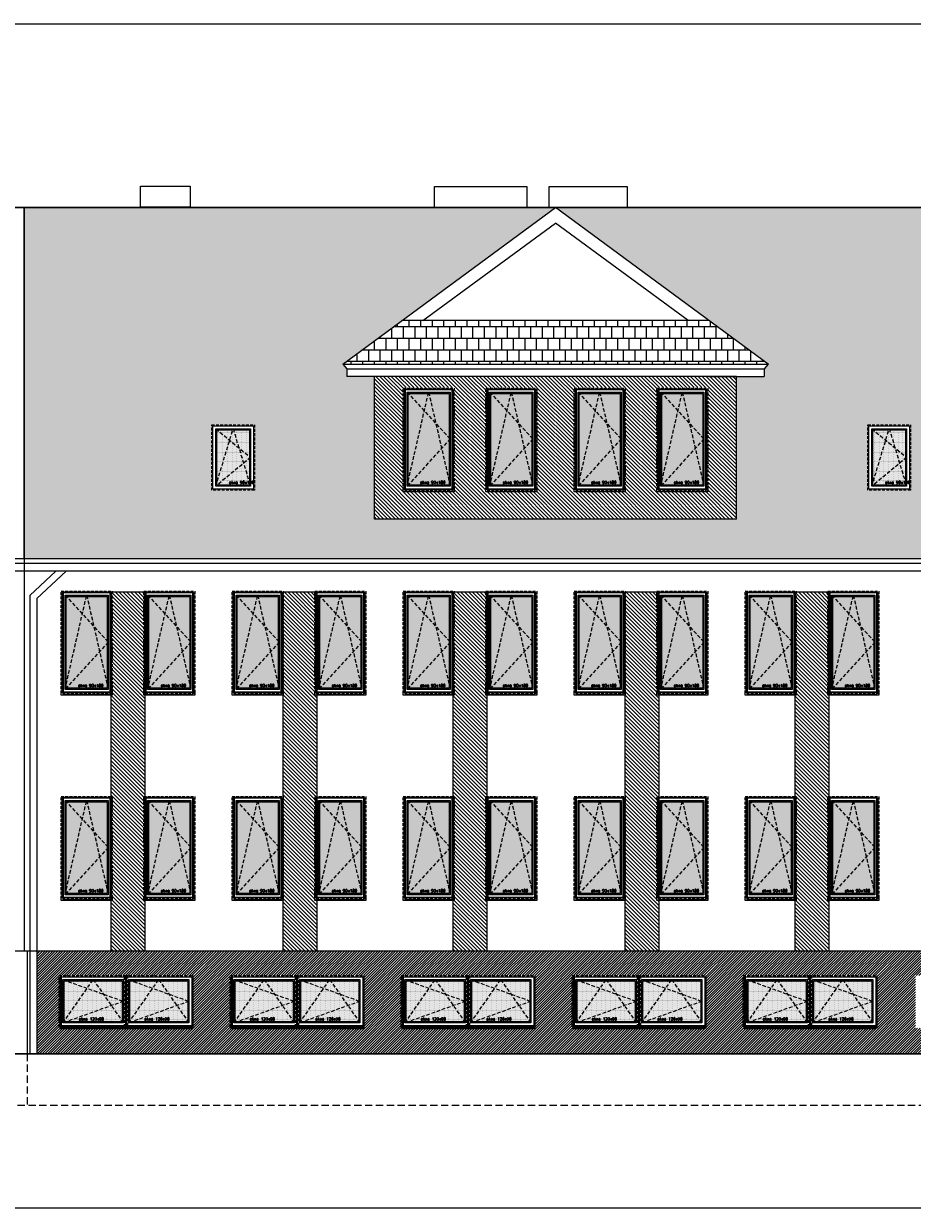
# Model space of a CAD drawing. Header units: millimetres. Extents: x 23192 to 177760, y -399809 to -79279.
# Tile 6 of 256: x 54940 to 56499, y -241830 to -239753. Entities that reach past the tile are written whole.
import ezdxf

# ---------------------------------------------------------------- set-up
doc = ezdxf.new("R2010")
doc.units = ezdxf.units.MM
for name, pattern in [('CACHE', [9.525, 6.35, -3.175]), ('CARKOVANA', [7.5, 5, -2.5]), ('HIDDEN', [9.525, 6.35, -3.175])]:
    doc.linetypes.add(name, pattern=pattern)
doc.layers.get('0').update_dxf_attribs({"lineweight": 0})
for name, color, linetype, lineweight in [('! opisy okien elewacja', 7, 'Continuous', 0), ('!! 0_ Istn-okna', 6, 'Continuous', 13), ('!! 0_ Istn-sciany', 3, 'Continuous', 30), ('!! 0_ WIDOK ELEWACJA', 4, 'Continuous', 0), ('!! 0_Istn-cienka', 4, 'Continuous', 9), ('!! 0_Istn-drzwi', 1, 'Continuous', 13), ('!! 1_Hatch dach', 252, 'Continuous', 5), ('!! 2_NOWE OKNA WIDOk - remont', 140, 'Continuous', 5), ('!! 2_TYNK OBRYS', 252, 'Continuous', 13)]:
    doc.layers.add(name, color=color, linetype=linetype, lineweight=lineweight)
doc.layers.add('!! 1_ELEWACJA KOLOR', color=7, linetype='Continuous', lineweight=13, true_color=0x6888bb)
doc.layers.add('!! 2_ELEWACJA COKÓŁ', color=9, linetype='Continuous', lineweight=13, true_color=0x808080)
doc.styles.add('TXT', font='simplex.shx')

# ---------------------------------------------------------------- blocks, each defined once
blk = doc.blocks.new('okno 90x180')
at = {"layer": '!! 1_Hatch dach', "true_color": 0x575757}
h = blk.add_hatch(dxfattribs=at)
h.set_pattern_fill('DOTS', color=251)
h.set_pattern_definition([(0, (-9632.3096, -11392.1331), (0.79375, 1.5875), [0, -1.5875])])
h.paths.add_polyline_path([(9, -10), (81, -10), (81, -171), (9, -171)])
at = {"layer": '!! 0_ Istn-okna', "linetype": 'CARKOVANA', "lineweight": 5}
blk.add_lwpolyline([(0, -1), (90, -1), (90, -180), (0, -180)], close=True, dxfattribs=at)
at = {"layer": '!! 0_ Istn-okna'}
for points in [[(2, -3), (88, -3), (88, -178), (2, -178)], [(7, -8), (83, -8), (83, -173), (7, -173)], [(9, -10), (81, -10), (81, -171), (9, -171)], [(0, -178), (90, -178), (90, -183), (0, -183)]]:
    blk.add_lwpolyline(points, close=True, dxfattribs=at)
at = {"layer": '!! 1_Hatch dach', "color": 251, "linetype": 'CACHE', "true_color": 0x575757}
for points in [[(7, -173), (45, -8), (83, -173)], [(7, -8), (83, -90), (7, -173)]]:
    blk.add_lwpolyline(points, dxfattribs=at)
at = {"insert": (30.1, -163.6), "char_height": 5, "attachment_point": 1, "style": 'TXT'}
blk.add_mtext_dynamic_manual_height_columns('okno 90x180', width=52.63, gutter_width=75, heights=[0], dxfattribs=at)
blk = doc.blocks.new('okno 115x115')
at = {"layer": '!! 1_Hatch dach', "true_color": 0x575757}
h = blk.add_hatch(dxfattribs=at)
h.set_pattern_fill('DOTS', color=251, angle=360)
h.set_pattern_definition([(360, (-21873.4686, 1906.5186), (0.79375, 1.5875), [0, -1.5875])])
h.paths.add_polyline_path([(-12259.7, 13266.7), (-12157.7, 13266.7), (-12157.7, 13194.7), (-12259.7, 13194.7)])
h = blk.add_hatch(dxfattribs=at)
h.set_pattern_fill('ANSI31', color=251, scale=0.2, angle=360)
h.paths.add_polyline_path([(-12264.2, 13187.7), (-12153.2, 13187.7), (-12153.2, 13182.7), (-12264.2, 13182.7)])
at = {"layer": '!! 0_ Istn-okna', "linetype": 'CARKOVANA', "lineweight": 5}
blk.add_lwpolyline([(-12268.7, 13275.7), (-12148.7, 13275.7), (-12148.7, 13185.7), (-12268.7, 13185.7)], close=True, dxfattribs=at)
at = {"layer": '!! 0_ Istn-okna'}
for points in [[(-12266.7, 13273.7), (-12150.7, 13273.7), (-12150.7, 13187.7), (-12266.7, 13187.7)], [(-12261.7, 13268.7), (-12155.7, 13268.7), (-12155.7, 13192.7), (-12261.7, 13192.7)], [(-12259.7, 13266.7), (-12157.7, 13266.7), (-12157.7, 13194.7), (-12259.7, 13194.7)], [(-12266.7, 13187.7), (-12150.7, 13187.7), (-12150.7, 13182.7), (-12266.7, 13182.7)]]:
    blk.add_lwpolyline(points, close=True, dxfattribs=at)
at = {"layer": '!! 1_Hatch dach', "color": 251, "linetype": 'CACHE', "true_color": 0x575757}
for points in [[(-12261.7, 13192.7), (-12208.7, 13268.7), (-12155.7, 13192.7)], [(-12261.7, 13268.7), (-12155.7, 13230.7), (-12261.7, 13192.7)]]:
    blk.add_lwpolyline(points, dxfattribs=at)
at = {"insert": (-12234.1, 13202.1), "char_height": 5, "attachment_point": 1, "style": 'TXT'}
blk.add_mtext_dynamic_manual_height_columns('okno 120x90', width=52.63, gutter_width=75, heights=[0], dxfattribs=at)
blk = doc.blocks.new('OKNO POŁACIOWE')
at = {"layer": '!! 1_Hatch dach', "true_color": 0x575757}
h = blk.add_hatch(dxfattribs=at)
h.set_pattern_fill('DOTS', color=251)
h.set_pattern_definition([(0, (62967.6391, -229507.4222), (0.79375, 1.5875), [0, -1.5875])])
h.paths.add_polyline_path([(72608.9, -218174.3), (72665.9, -218174.3), (72665.9, -218271.3), (72608.9, -218271.3)])
at = {"layer": '!! 0_ Istn-okna', "linetype": 'CARKOVANA', "lineweight": 5}
blk.add_lwpolyline([(72599.9, -218165.3), (72674.9, -218165.3), (72674.9, -218280.3), (72599.9, -218280.3)], close=True, dxfattribs=at)
at = {"layer": '!! 0_ Istn-okna'}
for points in [[(72601.9, -218167.3), (72672.9, -218167.3), (72672.9, -218278.3), (72601.9, -218278.3)], [(72606.9, -218172.3), (72667.9, -218172.3), (72667.9, -218273.3), (72606.9, -218273.3)], [(72608.9, -218174.3), (72665.9, -218174.3), (72665.9, -218271.3), (72608.9, -218271.3)]]:
    blk.add_lwpolyline(points, close=True, dxfattribs=at)
at = {"layer": '!! 1_Hatch dach', "color": 251, "linetype": 'CACHE', "true_color": 0x575757}
for points in [[(72606.9, -218273.3), (72637.4, -218172.3), (72667.9, -218273.3)], [(72606.9, -218172.3), (72667.9, -218222.8), (72606.9, -218273.3)]]:
    blk.add_lwpolyline(points, dxfattribs=at)
at = {"insert": (72630, -218263.9), "char_height": 5, "attachment_point": 1, "style": 'TXT'}
blk.add_mtext_dynamic_manual_height_columns('okno 90x180', width=52.63, gutter_width=75, heights=[0], dxfattribs=at)

msp = doc.modelspace()

# ---------------------------------------------------------------- hatches: boundary and pattern name
at = {"layer": '!! 1_ELEWACJA KOLOR', "true_color": 0x315442}
h = msp.add_hatch(dxfattribs=at)
h.set_pattern_fill('ANSI31', color=129, scale=1.5, angle=-90)
h.paths.add_polyline_path([(56190.56903, -240371.5708), (56142.06903, -240371.5708), (55555.56903, -240371.5708), (55555.56903, -240621.52607), (56190.56903, -240621.52607)])
h.paths.add_polyline_path([(55905.56903, -240574.15298), (55905.56903, -240569.15298), (55905.56903, -240391.15298), (55995.56903, -240391.15298), (55995.56903, -240571.15298), (55995.56903, -240574.15298)], flags=16)
h.paths.add_polyline_path([(55907.56903, -240569.15298), (55907.56903, -240393.15298), (55993.56903, -240393.15298), (55993.56903, -240569.15298), (55991.06903, -240569.15298), (55991.06903, -240573.15298), (55910.06903, -240573.15298), (55910.06903, -240569.15298)], flags=0)
h.paths.add_polyline_path([(55840.56903, -240574.15298), (55750.56903, -240574.15298), (55750.56903, -240569.15298), (55750.56903, -240391.15298), (55840.56903, -240391.15298), (55840.56903, -240571.15298)], flags=16)
h.paths.add_polyline_path([(55838.56903, -240569.15298), (55836.06903, -240569.15298), (55836.06903, -240573.15298), (55755.06903, -240573.15298), (55755.06903, -240569.15298), (55752.56903, -240569.15298), (55752.56903, -240393.15298), (55838.56903, -240393.15298)], flags=0)
h.paths.add_polyline_path([(55912.56903, -240564.15298), (55912.56903, -240398.15298), (55988.56903, -240398.15298), (55988.56903, -240564.15298)], flags=0)
h.paths.add_polyline_path([(55912.56903, -240564.15298), (55914.56903, -240555.41614), (55914.56903, -240400.33719), (55914.40035, -240400.15298), (55950.1112, -240400.15298), (55950.56903, -240398.15298), (55951.02686, -240400.15298), (55986.56903, -240400.15298), (55986.56903, -240478.96877), (55988.56903, -240481.15298), (55986.56903, -240483.33719), (55986.56903, -240562.15298), (55914.40035, -240562.15298)], flags=0)
h.paths.add_polyline_path([(55833.56903, -240564.15298), (55757.56903, -240564.15298), (55757.56903, -240398.15298), (55833.56903, -240398.15298)], flags=0)
h.paths.add_polyline_path([(55831.56903, -240562.15298), (55759.40035, -240562.15298), (55757.56903, -240564.15298), (55759.56903, -240555.41614), (55759.56903, -240400.33719), (55759.40035, -240400.15298), (55795.1112, -240400.15298), (55795.56903, -240398.15298), (55796.02686, -240400.15298), (55831.56903, -240400.15298), (55831.56903, -240478.96877), (55833.56903, -240481.15298), (55831.56903, -240483.33719)], flags=0)
h.paths.add_polyline_path([(56050.56903, -240574.15298), (56050.56903, -240569.15298), (56050.56903, -240391.15298), (56140.56903, -240391.15298), (56140.56903, -240571.15298), (56140.56903, -240574.15298)], flags=16)
h.paths.add_polyline_path([(56052.56903, -240569.15298), (56052.56903, -240393.15298), (56138.56903, -240393.15298), (56138.56903, -240569.15298), (56136.06903, -240569.15298), (56136.06903, -240573.15298), (56055.06903, -240573.15298), (56055.06903, -240569.15298)], flags=0)
h.paths.add_polyline_path([(55695.56903, -240574.15298), (55605.56903, -240574.15298), (55605.56903, -240569.15298), (55605.56903, -240391.15298), (55695.56903, -240391.15298), (55695.56903, -240571.15298)], flags=16)
h.paths.add_polyline_path([(55693.56903, -240569.15298), (55691.06903, -240569.15298), (55691.06903, -240573.15298), (55610.06903, -240573.15298), (55610.06903, -240569.15298), (55607.56903, -240569.15298), (55607.56903, -240393.15298), (55693.56903, -240393.15298)], flags=0)
h.paths.add_polyline_path([(56057.56903, -240564.15298), (56057.56903, -240398.15298), (56133.56903, -240398.15298), (56133.56903, -240564.15298)], flags=0)
h.paths.add_polyline_path([(56057.56903, -240564.15298), (56059.56903, -240555.41614), (56059.56903, -240400.33719), (56059.40035, -240400.15298), (56095.1112, -240400.15298), (56095.56903, -240398.15298), (56096.02686, -240400.15298), (56131.56903, -240400.15298), (56131.56903, -240478.96877), (56133.56903, -240481.15298), (56131.56903, -240483.33719), (56131.56903, -240562.15298), (56059.40035, -240562.15298)], flags=0)
h.paths.add_polyline_path([(55688.56903, -240564.15298), (55612.56903, -240564.15298), (55612.56903, -240398.15298), (55688.56903, -240398.15298)], flags=0)
h.paths.add_polyline_path([(55686.56903, -240562.15298), (55614.40035, -240562.15298), (55612.56903, -240564.15298), (55614.56903, -240555.41614), (55614.56903, -240400.33719), (55614.40035, -240400.15298), (55650.1112, -240400.15298), (55650.56903, -240398.15298), (55651.02686, -240400.15298), (55686.56903, -240400.15298), (55686.56903, -240478.96877), (55688.56903, -240481.15298), (55686.56903, -240483.33719)], flags=0)
h.paths.add_polyline_path([(55634.39678, -240560.99335), (55684.51583, -240560.99335), (55684.51583, -240553.49335), (55634.39678, -240553.49335)], flags=8)
h.paths.add_polyline_path([(55779.39678, -240560.99335), (55829.51583, -240560.99335), (55829.51583, -240553.49335), (55779.39678, -240553.49335)], flags=8)
h.paths.add_polyline_path([(55934.39678, -240560.99335), (55984.51583, -240560.99335), (55984.51583, -240553.49335), (55934.39678, -240553.49335)], flags=8)
h.paths.add_polyline_path([(56079.39678, -240560.99335), (56129.51583, -240560.99335), (56129.51583, -240553.49335), (56079.39678, -240553.49335)], flags=8)
h = msp.add_hatch(dxfattribs=at)
h.set_pattern_fill('ANSI31', color=129, scale=1.5, angle=-90)
h.paths.add_polyline_path([(55093.56903, -240749.35053), (55152.56903, -240749.35053), (55152.56903, -241379.35053), (55093.56903, -241379.35053)])
h = msp.add_hatch(dxfattribs=at)
h.set_pattern_fill('ANSI31', color=129, scale=1.5, angle=-90)
h.paths.add_polyline_path([(55395.56903, -240749.35053), (55454.56903, -240749.35053), (55454.56903, -241379.35053), (55395.56903, -241379.35053)])
h = msp.add_hatch(dxfattribs=at)
h.set_pattern_fill('ANSI31', color=129, scale=1.5, angle=-90)
h.paths.add_polyline_path([(55693.56903, -240749.35053), (55752.56903, -240749.35053), (55752.56903, -241379.35053), (55693.56903, -241379.35053)])
h = msp.add_hatch(dxfattribs=at)
h.set_pattern_fill('ANSI31', color=129, scale=1.5, angle=-90)
h.paths.add_polyline_path([(55995.56903, -240749.35053), (56054.56903, -240749.35053), (56054.56903, -241379.35053), (55995.56903, -241379.35053)])
h = msp.add_hatch(dxfattribs=at)
h.set_pattern_fill('ANSI31', color=129, scale=1.5, angle=-90)
h.paths.add_polyline_path([(56293.56903, -240749.35053), (56352.56903, -240749.35053), (56352.56903, -241379.35053), (56293.56903, -241379.35053)])
at = {"layer": '!! 1_Hatch dach', "true_color": 0x990000}
h = msp.add_hatch(dxfattribs=at)
h.set_pattern_fill('AR-B88', color=14, scale=0.1, angle=180)
h.paths.add_polyline_path([(58873.06903, -240075.35053), (55873.06903, -240075.35053), (56246.33593, -240349.80011), (56239.06903, -240358.05796), (56239.06903, -240371.5708), (56227.17773, -240371.5708), (56190.56903, -240371.5708), (56190.56903, -240621.52607), (55555.56903, -240621.52607), (55555.56903, -240371.5708), (55507.06903, -240371.5708), (55507.06903, -240358.05796), (55499.80212, -240349.80011), (55873.06903, -240075.35053), (54941.06903, -240075.35053), (54941.06903, -240691.16861), (56910.29832, -240691.16861), (57374.31903, -240282.83038), (57838.33974, -240691.16861), (59895.06903, -240691.16861), (59895.06903, -240075.35053), (58873.06903, -240075.35053), (59246.33593, -240349.80011), (59239.06903, -240358.05796), (59239.06903, -240371.5708), (59227.17773, -240371.5708), (59190.56903, -240371.5708), (59190.56903, -240621.52607), (58555.56903, -240621.52607), (58555.56903, -240371.5708), (58507.06903, -240371.5708), (58507.06903, -240358.05796), (58499.80212, -240349.80011)])
h.paths.add_polyline_path([(56496.06903, -240456.15298), (56496.06903, -240571.15298), (56421.06903, -240571.15298), (56421.06903, -240456.15298)], flags=16)
h.paths.add_polyline_path([(56489.06903, -240463.15298), (56489.06903, -240564.15298), (56428.06903, -240564.15298), (56428.06903, -240463.15298)], flags=0)
h.paths.add_polyline_path([(56487.06903, -240465.15298), (56487.06903, -240511.99724), (56489.06903, -240513.65298), (56487.06903, -240515.30872), (56487.06903, -240557.53003), (56488.46507, -240562.15298), (56430.48487, -240562.15298), (56428.06903, -240564.15298), (56430.06903, -240557.53003), (56430.06903, -240464.80872), (56430.48487, -240465.15298), (56457.96507, -240465.15298), (56458.56903, -240463.15298), (56459.17299, -240465.15298)], flags=0)
h.paths.add_polyline_path([(59495.06903, -240456.15298), (59570.06903, -240456.15298), (59570.06903, -240571.15298), (59495.06903, -240571.15298)], flags=16)
h.paths.add_polyline_path([(59502.06903, -240463.15298), (59563.06903, -240463.15298), (59563.06903, -240564.15298), (59502.06903, -240564.15298)], flags=0)
h.paths.add_polyline_path([(59504.06903, -240464.80872), (59504.48487, -240465.15298), (59531.96507, -240465.15298), (59532.56903, -240463.15298), (59533.17299, -240465.15298), (59561.06903, -240465.15298), (59561.06903, -240511.99724), (59563.06903, -240513.65298), (59561.06903, -240515.30872), (59561.06903, -240557.53003), (59562.46507, -240562.15298), (59504.48487, -240562.15298), (59502.06903, -240564.15298), (59504.06903, -240557.53003)], flags=0)
h.paths.add_polyline_path([(55345.06903, -240456.15298), (55345.06903, -240571.15298), (55270.06903, -240571.15298), (55270.06903, -240456.15298)], flags=16)
h.paths.add_polyline_path([(55338.06903, -240463.15298), (55338.06903, -240564.15298), (55277.06903, -240564.15298), (55277.06903, -240463.15298)], flags=0)
h.paths.add_polyline_path([(55336.06903, -240465.15298), (55336.06903, -240511.99724), (55338.06903, -240513.65298), (55336.06903, -240515.30872), (55336.06903, -240557.53003), (55337.46507, -240562.15298), (55279.48487, -240562.15298), (55277.06903, -240564.15298), (55279.06903, -240557.53003), (55279.06903, -240464.80872), (55279.48487, -240465.15298), (55306.96507, -240465.15298), (55307.56903, -240463.15298), (55308.17299, -240465.15298)], flags=0)
h.paths.add_polyline_path([(55298.89678, -240560.99335), (55349.01583, -240560.99335), (55349.01583, -240553.49335), (55298.89678, -240553.49335)], flags=24)
h.paths.add_polyline_path([(56449.89678, -240560.99335), (56500.01583, -240560.99335), (56500.01583, -240553.49335), (56449.89678, -240553.49335)], flags=24)
h.paths.add_polyline_path([(59523.89678, -240560.99335), (59574.01583, -240560.99335), (59574.01583, -240553.49335), (59523.89678, -240553.49335)], flags=24)
h = msp.add_hatch(dxfattribs=at)
h.set_pattern_fill('AR-B88', color=14, scale=0.1, angle=180)
h.paths.add_polyline_path([(56142.56989, -240273.50472), (55603.56816, -240273.50472), (55499.80212, -240349.80011), (56246.33593, -240349.80011)])
at = {"layer": '!! 2_ELEWACJA COKÓŁ', "true_color": 0x2b2b2c}
h = msp.add_hatch(dxfattribs=at)
h.set_pattern_fill('ANSI31', color=250)
h.set_pattern_definition([(45, (-4038.4983, -39195.6034), (-2.24506403, 2.24506403), [])])
h.paths.add_polyline_path([(56742.06903, -241379.35053), (54963.06903, -241379.35053), (54963.06903, -241559.35053), (56742.06903, -241559.35053), (56742.06903, -241554.35053), (56731.06903, -241554.35053), (56731.06903, -241514.35053), (56504.57562, -241514.35053), (56504.57562, -241422.35053), (56619.57562, -241422.35053), (56731.06903, -241422.35053), (56731.06903, -241414.35053), (56716.92188, -241414.35053), (56716.92188, -241410.43531), (56742.06903, -241410.43531)])
h.paths.add_polyline_path([(55719.57562, -241422.35053), (55836.57562, -241422.35053), (55836.57562, -241514.35053), (55604.57562, -241514.35053), (55604.57562, -241422.35053)], flags=16)
h.paths.add_polyline_path([(55717.57562, -241424.35053), (55717.57562, -241510.35053), (55606.57562, -241510.35053), (55606.57562, -241424.35053)], flags=0)
h.paths.add_polyline_path([(55712.57562, -241429.35053), (55712.57562, -241505.35053), (55611.57562, -241505.35053), (55611.57562, -241429.35053)], flags=0)
h.paths.add_polyline_path([(55662.07562, -241429.35053), (55663.40457, -241431.35053), (55710.57562, -241431.35053), (55710.57562, -241466.59806), (55712.57562, -241467.35053), (55710.57562, -241468.10301), (55710.57562, -241502.34063), (55711.24668, -241503.35053), (55616.89141, -241503.35053), (55611.57562, -241505.35053), (55613.57562, -241502.34063), (55613.57562, -241430.10301), (55616.89141, -241431.35053), (55660.74668, -241431.35053)], flags=0)
h.paths.add_polyline_path([(55721.57562, -241424.35053), (55832.57562, -241424.35053), (55832.57562, -241510.35053), (55721.57562, -241510.35053)], flags=0)
h.paths.add_polyline_path([(55726.57562, -241429.35053), (55827.57562, -241429.35053), (55827.57562, -241505.35053), (55726.57562, -241505.35053)], flags=0)
h.paths.add_polyline_path([(55731.89141, -241431.35053), (55775.74668, -241431.35053), (55777.07562, -241429.35053), (55778.40457, -241431.35053), (55825.57562, -241431.35053), (55825.57562, -241466.59806), (55827.57562, -241467.35053), (55825.57562, -241468.10301), (55825.57562, -241502.34063), (55826.24668, -241503.35053), (55731.89141, -241503.35053), (55726.57562, -241505.35053), (55728.57562, -241502.34063), (55728.57562, -241430.10301)], flags=0)
h.paths.add_polyline_path([(55536.57562, -241514.35053), (55304.57562, -241514.35053), (55304.57562, -241422.35053), (55419.57562, -241422.35053), (55536.57562, -241422.35053)], flags=16)
h.paths.add_polyline_path([(55532.57562, -241424.35053), (55532.57562, -241510.35053), (55421.57562, -241510.35053), (55421.57562, -241424.35053)], flags=0)
h.paths.add_polyline_path([(55527.57562, -241429.35053), (55527.57562, -241505.35053), (55426.57562, -241505.35053), (55426.57562, -241429.35053)], flags=0)
h.paths.add_polyline_path([(55525.57562, -241431.35053), (55525.57562, -241466.59806), (55527.57562, -241467.35053), (55525.57562, -241468.10301), (55525.57562, -241502.34063), (55526.24668, -241503.35053), (55431.89141, -241503.35053), (55426.57562, -241505.35053), (55428.57562, -241502.34063), (55428.57562, -241430.10301), (55431.89141, -241431.35053), (55475.74668, -241431.35053), (55477.07562, -241429.35053), (55478.40457, -241431.35053)], flags=0)
h.paths.add_polyline_path([(55417.57562, -241424.35053), (55417.57562, -241510.35053), (55306.57562, -241510.35053), (55306.57562, -241424.35053)], flags=0)
h.paths.add_polyline_path([(55412.57562, -241429.35053), (55412.57562, -241505.35053), (55311.57562, -241505.35053), (55311.57562, -241429.35053)], flags=0)
h.paths.add_polyline_path([(55904.57562, -241422.35053), (56019.57562, -241422.35053), (56136.57562, -241422.35053), (56136.57562, -241514.35053), (55904.57562, -241514.35053)], flags=16)
h.paths.add_polyline_path([(55410.57562, -241431.35053), (55410.57562, -241466.59806), (55412.57562, -241467.35053), (55410.57562, -241468.10301), (55410.57562, -241502.34063), (55411.24668, -241503.35053), (55316.89141, -241503.35053), (55311.57562, -241505.35053), (55313.57562, -241502.34063), (55313.57562, -241430.10301), (55316.89141, -241431.35053), (55360.74668, -241431.35053), (55362.07562, -241429.35053), (55363.40457, -241431.35053)], flags=0)
h.paths.add_polyline_path([(55906.57562, -241424.35053), (56017.57562, -241424.35053), (56017.57562, -241510.35053), (55906.57562, -241510.35053)], flags=0)
h.paths.add_polyline_path([(55911.57562, -241429.35053), (56012.57562, -241429.35053), (56012.57562, -241505.35053), (55911.57562, -241505.35053)], flags=0)
h.paths.add_polyline_path([(55913.57562, -241430.10301), (55916.89141, -241431.35053), (55960.74668, -241431.35053), (55962.07562, -241429.35053), (55963.40457, -241431.35053), (56010.57562, -241431.35053), (56010.57562, -241466.59806), (56012.57562, -241467.35053), (56010.57562, -241468.10301), (56010.57562, -241502.34063), (56011.24668, -241503.35053), (55916.89141, -241503.35053), (55911.57562, -241505.35053), (55913.57562, -241502.34063)], flags=0)
h.paths.add_polyline_path([(56021.57562, -241424.35053), (56132.57562, -241424.35053), (56132.57562, -241510.35053), (56021.57562, -241510.35053)], flags=0)
h.paths.add_polyline_path([(56026.57562, -241429.35053), (56127.57562, -241429.35053), (56127.57562, -241505.35053), (56026.57562, -241505.35053)], flags=0)
h.paths.add_polyline_path([(56028.57562, -241430.10301), (56031.89141, -241431.35053), (56075.74668, -241431.35053), (56077.07562, -241429.35053), (56078.40457, -241431.35053), (56125.57562, -241431.35053), (56125.57562, -241466.59806), (56127.57562, -241467.35053), (56125.57562, -241468.10301), (56125.57562, -241502.34063), (56126.24668, -241503.35053), (56031.89141, -241503.35053), (56026.57562, -241505.35053), (56028.57562, -241502.34063)], flags=0)
h.paths.add_polyline_path([(55236.57562, -241514.35053), (55004.57562, -241514.35053), (55004.57562, -241422.35053), (55119.57562, -241422.35053), (55236.57562, -241422.35053)], flags=16)
h.paths.add_polyline_path([(55232.57562, -241424.35053), (55232.57562, -241510.35053), (55121.57562, -241510.35053), (55121.57562, -241424.35053)], flags=0)
h.paths.add_polyline_path([(55227.57562, -241429.35053), (55227.57562, -241505.35053), (55126.57562, -241505.35053), (55126.57562, -241429.35053)], flags=0)
h.paths.add_polyline_path([(55225.57562, -241431.35053), (55225.57562, -241466.59806), (55227.57562, -241467.35053), (55225.57562, -241468.10301), (55225.57562, -241502.34063), (55226.24668, -241503.35053), (55131.89141, -241503.35053), (55126.57562, -241505.35053), (55128.57562, -241502.34063), (55128.57562, -241430.10301), (55131.89141, -241431.35053), (55175.74668, -241431.35053), (55177.07562, -241429.35053), (55178.40457, -241431.35053)], flags=0)
h.paths.add_polyline_path([(55117.57562, -241424.35053), (55117.57562, -241510.35053), (55006.57562, -241510.35053), (55006.57562, -241424.35053)], flags=0)
h.paths.add_polyline_path([(55112.57562, -241429.35053), (55112.57562, -241505.35053), (55011.57562, -241505.35053), (55011.57562, -241429.35053)], flags=0)
h.paths.add_polyline_path([(56204.57562, -241422.35053), (56319.57562, -241422.35053), (56436.57562, -241422.35053), (56436.57562, -241514.35053), (56204.57562, -241514.35053)], flags=16)
h.paths.add_polyline_path([(55110.57562, -241431.35053), (55110.57562, -241466.59806), (55112.57562, -241467.35053), (55110.57562, -241468.10301), (55110.57562, -241502.34063), (55111.24668, -241503.35053), (55016.89141, -241503.35053), (55011.57562, -241505.35053), (55013.57562, -241502.34063), (55013.57562, -241430.10301), (55016.89141, -241431.35053), (55060.74668, -241431.35053), (55062.07562, -241429.35053), (55063.40457, -241431.35053)], flags=0)
h.paths.add_polyline_path([(56206.57562, -241424.35053), (56317.57562, -241424.35053), (56317.57562, -241510.35053), (56206.57562, -241510.35053)], flags=0)
h.paths.add_polyline_path([(56211.57562, -241429.35053), (56312.57562, -241429.35053), (56312.57562, -241505.35053), (56211.57562, -241505.35053)], flags=0)
h.paths.add_polyline_path([(56213.57562, -241430.10301), (56216.89141, -241431.35053), (56260.74668, -241431.35053), (56262.07562, -241429.35053), (56263.40457, -241431.35053), (56310.57562, -241431.35053), (56310.57562, -241466.59806), (56312.57562, -241467.35053), (56310.57562, -241468.10301), (56310.57562, -241502.34063), (56311.24668, -241503.35053), (56216.89141, -241503.35053), (56211.57562, -241505.35053), (56213.57562, -241502.34063)], flags=0)
h.paths.add_polyline_path([(56321.57562, -241424.35053), (56432.57562, -241424.35053), (56432.57562, -241510.35053), (56321.57562, -241510.35053)], flags=0)
h.paths.add_polyline_path([(56326.57562, -241429.35053), (56427.57562, -241429.35053), (56427.57562, -241505.35053), (56326.57562, -241505.35053)], flags=0)
h.paths.add_polyline_path([(56328.57562, -241430.10301), (56331.89141, -241431.35053), (56375.74668, -241431.35053), (56377.07562, -241429.35053), (56378.40457, -241431.35053), (56425.57562, -241431.35053), (56425.57562, -241466.59806), (56427.57562, -241467.35053), (56425.57562, -241468.10301), (56425.57562, -241502.34063), (56426.24668, -241503.35053), (56331.89141, -241503.35053), (56326.57562, -241505.35053), (56328.57562, -241502.34063)], flags=0)
h.paths.add_polyline_path([(56350.40337, -241502.1909), (56399.57004, -241502.1909), (56399.57004, -241494.6909), (56350.40337, -241494.6909)], flags=8)
h.paths.add_polyline_path([(56235.40337, -241502.1909), (56284.57004, -241502.1909), (56284.57004, -241494.6909), (56235.40337, -241494.6909)], flags=8)
h.paths.add_polyline_path([(56050.40337, -241502.1909), (56099.57004, -241502.1909), (56099.57004, -241494.6909), (56050.40337, -241494.6909)], flags=8)
h.paths.add_polyline_path([(55935.40337, -241502.1909), (55984.57004, -241502.1909), (55984.57004, -241494.6909), (55935.40337, -241494.6909)], flags=8)
h.paths.add_polyline_path([(55750.40337, -241502.1909), (55799.57004, -241502.1909), (55799.57004, -241494.6909), (55750.40337, -241494.6909)], flags=8)
h.paths.add_polyline_path([(55635.40337, -241502.1909), (55684.57004, -241502.1909), (55684.57004, -241494.6909), (55635.40337, -241494.6909)], flags=8)
h.paths.add_polyline_path([(55450.40337, -241502.1909), (55499.57004, -241502.1909), (55499.57004, -241494.6909), (55450.40337, -241494.6909)], flags=8)
h.paths.add_polyline_path([(55335.40337, -241502.1909), (55384.57004, -241502.1909), (55384.57004, -241494.6909), (55335.40337, -241494.6909)], flags=8)
h.paths.add_polyline_path([(55150.40337, -241502.1909), (55199.57004, -241502.1909), (55199.57004, -241494.6909), (55150.40337, -241494.6909)], flags=8)
h.paths.add_polyline_path([(55035.40337, -241502.1909), (55084.57004, -241502.1909), (55084.57004, -241494.6909), (55035.40337, -241494.6909)], flags=8)

# ---------------------------------------------------------------- linework, layer by layer
at = {"layer": '! opisy okien elewacja'}
msp.add_lwpolyline([(53420.42771, -239752.90582), (60543.65378, -239752.90582), (60543.65378, -241830.32956), (53420.42771, -241830.32956)], close=True, dxfattribs=at)
at = {"layer": '!! 0_ Istn-sciany'}
msp.add_lwpolyline([(56742.06903, -241559.35053), (53667.06903, -241559.35053)], dxfattribs=at)
at = {"layer": '!! 0_ WIDOK ELEWACJA'}
for p, q in [((54941.06903, -240075.35053), (54941.06903, -241379.35053)), ((54951.06903, -240755.57555), (54951.06903, -241559.35053)), ((54963.06903, -240760.78907), (54963.06903, -241559.35053))]:
    msp.add_line(p, q, dxfattribs=at)
for points in [[(55145.06903, -240037.85053), (55232.06903, -240037.85053), (55232.06903, -240074.85053), (55145.06903, -240074.85053)], [(55661.06903, -240038.35053), (55823.06903, -240038.35053), (55823.06903, -240075.35053), (55661.06903, -240075.35053)], [(55862.06903, -240038.35053), (55999.06903, -240038.35053), (55999.06903, -240075.35053), (55862.06903, -240075.35053)], [(54941.06903, -240691.16861), (54941.06903, -240075.35053), (59895.06903, -240075.35053), (59895.06903, -240691.16861), (57838.33974, -240691.16861), (57374.31903, -240282.83038), (56910.29832, -240691.16861)], [(55610.06903, -240393.15298), (55691.06903, -240393.15298), (55691.06903, -240573.15298), (55610.06903, -240573.15298)], [(55755.06903, -240393.15298), (55836.06903, -240393.15298), (55836.06903, -240573.15298), (55755.06903, -240573.15298)], [(55910.06903, -240393.15298), (55991.06903, -240393.15298), (55991.06903, -240573.15298), (55910.06903, -240573.15298)], [(56055.06903, -240393.15298), (56136.06903, -240393.15298), (56136.06903, -240573.15298), (56055.06903, -240573.15298)], [(55010.06903, -240749.35053), (55091.06903, -240749.35053), (55091.06903, -240929.35053), (55010.06903, -240929.35053)], [(55155.06903, -240749.35053), (55236.06903, -240749.35053), (55236.06903, -240929.35053), (55155.06903, -240929.35053)], [(55310.06903, -240749.35053), (55391.06903, -240749.35053), (55391.06903, -240929.35053), (55310.06903, -240929.35053)], [(55455.06903, -240749.35053), (55536.06903, -240749.35053), (55536.06903, -240929.35053), (55455.06903, -240929.35053)], [(55610.06903, -240749.35053), (55691.06903, -240749.35053), (55691.06903, -240929.35053), (55610.06903, -240929.35053)], [(55755.06903, -240749.35053), (55836.06903, -240749.35053), (55836.06903, -240929.35053), (55755.06903, -240929.35053)], [(55910.06903, -240749.35053), (55991.06903, -240749.35053), (55991.06903, -240929.35053), (55910.06903, -240929.35053)], [(56055.06903, -240749.35053), (56136.06903, -240749.35053), (56136.06903, -240929.35053), (56055.06903, -240929.35053)], [(56210.06903, -240749.35053), (56291.06903, -240749.35053), (56291.06903, -240929.35053), (56210.06903, -240929.35053)], [(56355.06903, -240749.35053), (56436.06903, -240749.35053), (56436.06903, -240929.35053), (56355.06903, -240929.35053)], [(55010.06903, -241109.35053), (55091.06903, -241109.35053), (55091.06903, -241289.35053), (55010.06903, -241289.35053)], [(55155.06903, -241109.35053), (55236.06903, -241109.35053), (55236.06903, -241289.35053), (55155.06903, -241289.35053)], [(55310.06903, -241109.35053), (55391.06903, -241109.35053), (55391.06903, -241289.35053), (55310.06903, -241289.35053)], [(55455.06903, -241109.35053), (55536.06903, -241109.35053), (55536.06903, -241289.35053), (55455.06903, -241289.35053)], [(55610.06903, -241109.35053), (55691.06903, -241109.35053), (55691.06903, -241289.35053), (55610.06903, -241289.35053)], [(55755.06903, -241109.35053), (55836.06903, -241109.35053), (55836.06903, -241289.35053), (55755.06903, -241289.35053)], [(55910.06903, -241109.35053), (55991.06903, -241109.35053), (55991.06903, -241289.35053), (55910.06903, -241289.35053)], [(56055.06903, -241109.35053), (56136.06903, -241109.35053), (56136.06903, -241289.35053), (56055.06903, -241289.35053)], [(56210.06903, -241109.35053), (56291.06903, -241109.35053), (56291.06903, -241289.35053), (56210.06903, -241289.35053)], [(56355.06903, -241109.35053), (56436.06903, -241109.35053), (56436.06903, -241289.35053), (56355.06903, -241289.35053)], [(55236.57562, -241424.35053), (55236.57562, -241514.35053), (55006.57562, -241514.35053), (55006.57562, -241424.35053)], [(55536.57562, -241424.35053), (55536.57562, -241514.35053), (55306.57562, -241514.35053), (55306.57562, -241424.35053)], [(55836.57562, -241424.35053), (55836.57562, -241514.35053), (55606.57562, -241514.35053), (55606.57562, -241424.35053)], [(56136.57562, -241424.35053), (56136.57562, -241514.35053), (55906.57562, -241514.35053), (55906.57562, -241424.35053)], [(56436.57562, -241424.35053), (56436.57562, -241514.35053), (56206.57562, -241514.35053), (56206.57562, -241424.35053)]]:
    msp.add_lwpolyline(points, close=True, dxfattribs=at)
for points in [[(59895.06903, -240075.35053), (53582.06903, -240075.35053)], [(55499.80212, -240349.80011), (55873.06903, -240075.35053)], [(56246.33593, -240349.80011), (55873.06903, -240075.35053)], [(55640.44444, -240273.50472), (55873.06903, -240102.46432)], [(56105.69362, -240273.50472), (55873.06903, -240102.46432)], [(56142.56989, -240273.50472), (55603.56816, -240273.50472)], [(55499.80212, -240349.80011), (55507.06903, -240358.05796)], [(55499.80212, -240349.80011), (55507.06903, -240358.05796)], [(55499.80212, -240349.80011), (56246.33593, -240349.80011)], [(56246.33593, -240349.80011), (56239.06903, -240358.05796)], [(56246.33593, -240349.80011), (56239.06903, -240358.05796)], [(55507.06903, -240358.05796), (55507.06903, -240371.5708)], [(55507.06903, -240358.05796), (55507.06903, -240371.5708)], [(55507.06903, -240358.05796), (56239.06903, -240358.05796)], [(55604.06903, -240371.5708), (55507.06903, -240371.5708)], [(55518.96033, -240371.5708), (55507.06903, -240371.5708)], [(55604.06903, -240371.5708), (55507.06903, -240371.5708)], [(55518.96033, -240371.5708), (55507.06903, -240371.5708)], [(55555.56903, -240621.52607), (55555.56903, -240371.5708)], [(56190.56903, -240371.5708), (55555.56903, -240371.5708)], [(56142.06903, -240371.5708), (56239.06903, -240371.5708)], [(56190.56903, -240621.52607), (56190.56903, -240371.5708)], [(56190.56903, -240371.5708), (56239.06903, -240371.5708)], [(56227.17773, -240371.5708), (56239.06903, -240371.5708)], [(56227.17773, -240371.5708), (56239.06903, -240371.5708)], [(56239.06903, -240358.05796), (56239.06903, -240371.5708)], [(56239.06903, -240358.05796), (56239.06903, -240371.5708)], [(56190.56903, -240621.52607), (55555.56903, -240621.52607)], [(56910.29832, -240691.16861), (53582.06903, -240691.16861)], [(56900.9144, -240699.42645), (53582.06903, -240699.42645)], [(56885.55889, -240712.9393), (53582.06903, -240712.9393)], [(54951.06903, -240755.57555), (54996.73655, -240712.9393)], [(54963.06903, -240760.78907), (55014.32074, -240712.9393)], [(56742.06903, -241379.35053), (53667.06903, -241379.35053)], [(54946.06903, -241379.35053), (54946.06903, -241559.35053)]]:
    msp.add_lwpolyline(points, dxfattribs=at)
at = {"layer": '!! 0_Istn-cienka', "linetype": 'HIDDEN', "ltscale": 2}
for points in [[(54946.06903, -241559.35053), (54946.06903, -241649.35053)], [(53672.06903, -241649.35053), (56742.06903, -241649.35053)]]:
    msp.add_lwpolyline(points, dxfattribs=at)
at = {"layer": '!! 0_Istn-drzwi'}
msp.add_lwpolyline([(53582.06903, -240075.35053), (59895.06903, -240075.35053)], dxfattribs=at)
at = {"layer": '!! 2_TYNK OBRYS'}
for points in [[(55093.56903, -240749.35053), (55152.56903, -240749.35053), (55152.56903, -241379.35053), (55093.56903, -241379.35053)], [(55395.56903, -240749.35053), (55454.56903, -240749.35053), (55454.56903, -241379.35053), (55395.56903, -241379.35053)], [(55693.56903, -240749.35053), (55752.56903, -240749.35053), (55752.56903, -241379.35053), (55693.56903, -241379.35053)], [(55995.56903, -240749.35053), (56054.56903, -240749.35053), (56054.56903, -241379.35053), (55995.56903, -241379.35053)], [(56293.56903, -240749.35053), (56352.56903, -240749.35053), (56352.56903, -241379.35053), (56293.56903, -241379.35053)]]:
    msp.add_lwpolyline(points, close=True, dxfattribs=at)

# ---------------------------------------------------------------- block references
at = {"layer": '! opisy okien elewacja'}
for p in [(-17329.87974, -22290.86393), (-16178.87974, -22290.86393)]:
    msp.add_blockref('OKNO POŁACIOWE', p, dxfattribs=at)
at = {"layer": '!! 2_NOWE OKNA WIDOk - remont'}
for name, p in [('okno 90x180', (55605.56903, -240391.15298)), ('okno 90x180', (55750.56903, -240391.15298)), ('okno 90x180', (55905.56903, -240391.15298)), ('okno 90x180', (56050.56903, -240391.15298)), ('okno 90x180', (55005.56903, -240747.35053)), ('okno 90x180', (55150.56903, -240747.35053)), ('okno 90x180', (55305.56903, -240747.35053)), ('okno 90x180', (55450.56903, -240747.35053)), ('okno 90x180', (55605.56903, -240747.35053)), ('okno 90x180', (55750.56903, -240747.35053)), ('okno 90x180', (55905.56903, -240747.35053)), ('okno 90x180', (56050.56903, -240747.35053)), ('okno 90x180', (56205.56903, -240747.35053)), ('okno 90x180', (56350.56903, -240747.35053)), ('okno 90x180', (55005.56903, -241107.35053)), ('okno 90x180', (55150.56903, -241107.35053)), ('okno 90x180', (55305.56903, -241107.35053)), ('okno 90x180', (55450.56903, -241107.35053)), ('okno 90x180', (55605.56903, -241107.35053)), ('okno 90x180', (55750.56903, -241107.35053)), ('okno 90x180', (55905.56903, -241107.35053)), ('okno 90x180', (56050.56903, -241107.35053)), ('okno 90x180', (56205.56903, -241107.35053)), ('okno 90x180', (56350.56903, -241107.35053)), ('okno 115x115', (67270.73463, -254698.00231)), ('okno 115x115', (67385.73463, -254698.00231)), ('okno 115x115', (67570.73463, -254698.00231)), ('okno 115x115', (67685.73463, -254698.00231)), ('okno 115x115', (67870.73463, -254698.00231)), ('okno 115x115', (67985.73463, -254698.00231)), ('okno 115x115', (68170.73463, -254698.00231)), ('okno 115x115', (68285.73463, -254698.00231)), ('okno 115x115', (68470.73463, -254698.00231)), ('okno 115x115', (68585.73463, -254698.00231))]:
    msp.add_blockref(name, p, dxfattribs=at)

doc.saveas('drawing.dxf')
